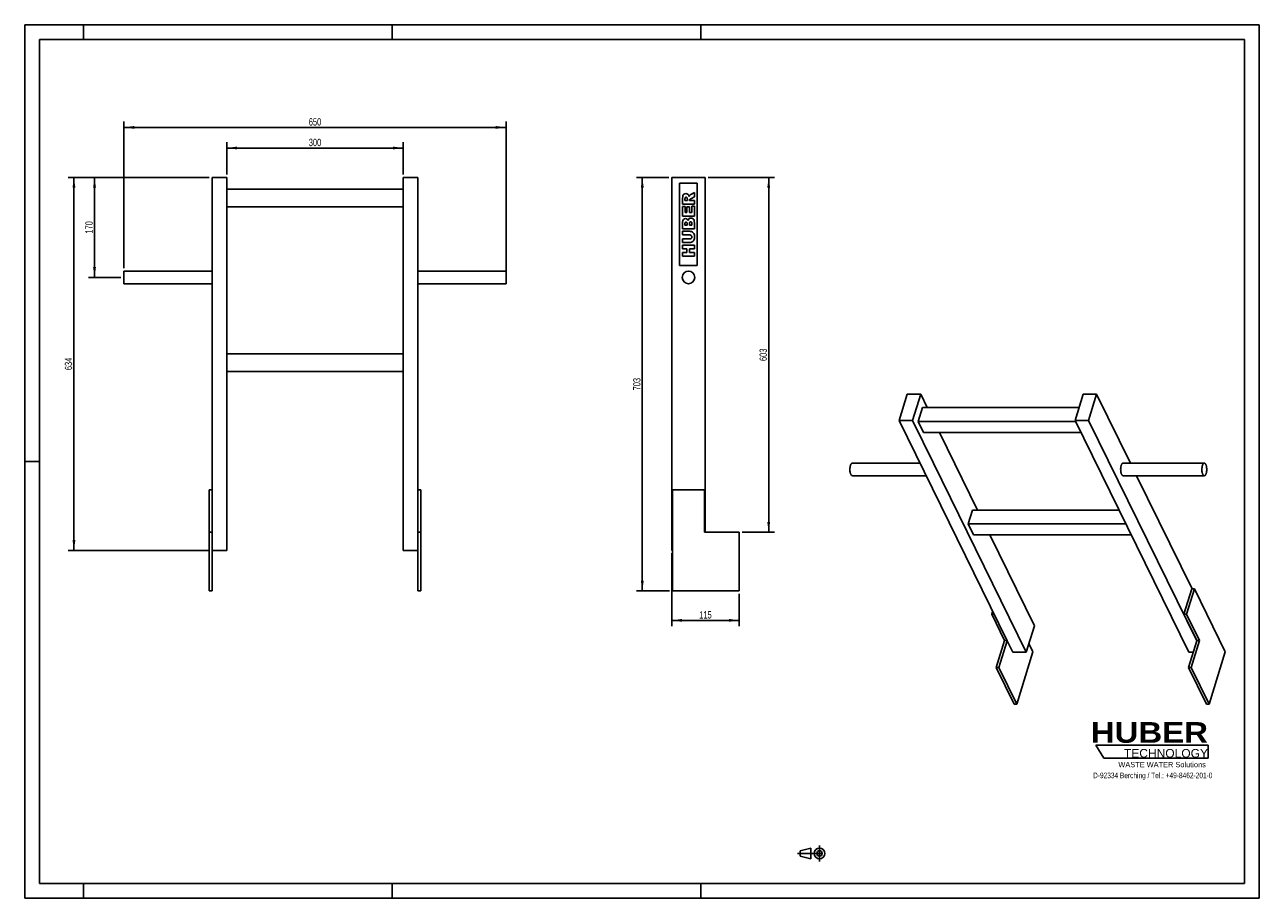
# Model space of a CAD drawing. Header units: millimetres. Extents: x 0 to 2100, y 0 to 1485.
import ezdxf

# ---------------------------------------------------------------- set-up
doc = ezdxf.new("R2010")
doc.units = ezdxf.units.MM
doc.header["$LTSCALE"] = 115.5
doc.linetypes.add('CENTER', pattern=[0.6, 0.375, -0.075, 0.075, -0.075])
doc.layers.get('0').update_dxf_attribs({"linetype": 'CONTINUOUS'})
for name, color, linetype in [('005_AXIS', 7, 'CONTINUOUS'), ('007_CURVES', 7, 'CONTINUOUS'), ('050_DIMENSIONING', 7, 'CONTINUOUS'), ('HUBER_Logo_BL0', 7, 'CONTINUOUS')]:
    doc.layers.add(name, color=color, linetype=linetype)
doc.styles.get("Standard").update_dxf_attribs({"font": 'txt', "width": 0.7})
doc.styles.add('TEXTSTYLE_2', font='ariblk.ttf')
doc.styles.add('TEXTSTYLE_3', font='arial.ttf')
doc.dimstyles.new('DIMSTYLE_1', dxfattribs={"dimtxt": 12.5, "dimasz": 17.5, "dimexe": 2, "dimexo": 1, "dimtad": 1, "dimdec": 1, "dimtxsty": 'STANDARD', "dimblk": '_FILLED', "dimblk1": '_FILLED', "dimblk2": '_FILLED', "dimcen": 0.09, "dimazin": 2, "dimtp": 0.5, "dimtm": 0.5, "dimtfac": 1, "dimtdec": 1, "dimtofl": 0, "dimtmove": 0, "dimatfit": 3, "dimldrblk": '_FILLED', "dimfxl": 1, "dimtolj": 1, "dimarcsym": 0})
doc.dimstyles.new('DIMSTYLE_2', dxfattribs={"dimtxt": 12.5, "dimasz": 17.5, "dimexe": 2, "dimexo": 1, "dimtad": 1, "dimdec": 1, "dimtxsty": 'STANDARD', "dimblk": '_FILLED', "dimblk1": '_FILLED', "dimblk2": '_FILLED', "dimcen": 0.09, "dimazin": 2, "dimtp": 0.8, "dimtm": 0.8, "dimtfac": 1, "dimtdec": 1, "dimtofl": 0, "dimtmove": 0, "dimatfit": 3, "dimldrblk": '_FILLED', "dimfxl": 1, "dimtolj": 1, "dimarcsym": 0})
doc.dimstyles.new('DIMSTYLE_3', dxfattribs={"dimtxt": 12.5, "dimasz": 17.5, "dimexe": 2, "dimexo": 1, "dimtad": 1, "dimtxsty": 'STANDARD', "dimblk": '_FILLED', "dimblk1": '_FILLED', "dimblk2": '_FILLED', "dimcen": 0.09, "dimazin": 2, "dimtp": 0.3, "dimtm": 0.3, "dimtfac": 1, "dimtofl": 0, "dimtmove": 0, "dimatfit": 3, "dimldrblk": '_FILLED', "dimfxl": 1, "dimtolj": 1, "dimarcsym": 0})
doc.dimstyles.new('DIMSTYLE_4', dxfattribs={"dimtxt": 12.5, "dimasz": 17.5, "dimexe": 2, "dimexo": 1, "dimtad": 1, "dimtxsty": 'STANDARD', "dimblk": '_FILLED', "dimblk1": '_FILLED', "dimblk2": '_FILLED', "dimcen": 0.09, "dimazin": 2, "dimtp": 0.5, "dimtm": 0.5, "dimtfac": 1, "dimtofl": 0, "dimtmove": 0, "dimatfit": 3, "dimldrblk": '_FILLED', "dimfxl": 1, "dimtolj": 1, "dimarcsym": 0})
doc.dimstyles.new('DIMSTYLE_5', dxfattribs={"dimtxt": 12.5, "dimasz": 17.5, "dimexe": 2, "dimexo": 1, "dimtad": 1, "dimtxsty": 'STANDARD', "dimblk": '_FILLED', "dimblk1": '_FILLED', "dimblk2": '_FILLED', "dimcen": 0.09, "dimazin": 2, "dimtp": 0.8, "dimtm": 0.8, "dimtfac": 1, "dimtofl": 0, "dimtmove": 0, "dimatfit": 3, "dimldrblk": '_FILLED', "dimfxl": 1, "dimtolj": 1, "dimarcsym": 0})

# ---------------------------------------------------------------- blocks, each defined once
blk = doc.blocks.new('HUBER_LOGO_BL0', base_point=(1918.7, 251.9))
at = {"layer": 'HUBER_Logo_BL0', "color": 5, "linetype": 'CONTINUOUS'}
for p, q in [((2013.2, 260.5), (1822, 260.5)), ((1822, 260.5), (1835.5, 238)), ((2013.2, 260.5), (2013.2, 238)), ((1835.5, 238), (2013.2, 238))]:
    blk.add_line(p, q, dxfattribs=at)
at = {"layer": 'HUBER_Logo_BL0', "color": 2, "linetype": 'CONTINUOUS', "attachment_point": 3, "line_spacing_factor": 0.78}
for s, insert, char_height, width, style in [('HUBER\\P\\fArial;\\H14.625;TECHNOLOGY ', (2012.7, 299.5), 35.1, 193.836, 'TEXTSTYLE_2'), ('WASTE WATER Solutions', (2009, 231.8), 9, 148.517, 'TEXTSTYLE_3')]:
    blk.add_mtext(s, dxfattribs=dict(at, insert=insert, char_height=char_height, width=width, style=style))
at = {"layer": 'HUBER_Logo_BL0', "color": 2, "linetype": 'CONTINUOUS', "insert": (1918.7, 213.7), "char_height": 9.5, "width": 405.446, "attachment_point": 2, "line_spacing_factor": 0.96}
blk.add_mtext('D-92334 Berching / Tel.: +49-8462-201-0', dxfattribs=at)
blk = doc.blocks.new('_FILLED')
at = {"color": 0, "linetype": 'BYBLOCK'}
blk.add_solid([(0, 0), (-1, 0.14), (-1, -0.14)], dxfattribs=at)
blk = doc.blocks.new('*D0')
at = {"layer": '050_DIMENSIONING', "color": 2, "linetype": 'CONTINUOUS'}
for p, q in [((343.8, 1230.4), (343.8, 1285.4)), ((643.8, 1230.4), (643.8, 1285.4)), ((343.8, 1275.4), (493.8, 1275.4)), ((643.8, 1275.4), (493.8, 1275.4))]:
    blk.add_line(p, q, dxfattribs=at)
at = {"layer": '050_DIMENSIONING', "color": 2, "linetype": 'CONTINUOUS', "xscale": 17.5, "yscale": 17.5, "zscale": 17.5, "rotation": 180}
blk.add_blockref('_FILLED', (343.8, 1275.4), dxfattribs=at)
at = {"layer": '050_DIMENSIONING', "color": 2, "linetype": 'CONTINUOUS', "xscale": 17.5, "yscale": 17.5, "zscale": 17.5}
blk.add_blockref('_FILLED', (643.8, 1275.4), dxfattribs=at)
at = {"layer": '050_DIMENSIONING', "color": 2, "linetype": 'CONTINUOUS', "insert": (493.8, 1291.1), "char_height": 12.5, "width": 42.857, "attachment_point": 2, "line_spacing_factor": 0.9}
blk.add_mtext('300', dxfattribs=at)
blk = doc.blocks.new('*D1')
at = {"layer": '050_DIMENSIONING', "color": 2, "linetype": 'CONTINUOUS'}
for p, q in [((168.8, 1071.1), (168.8, 1320.4)), ((168.8, 1310.4), (493.8, 1310.4)), ((818.8, 1310.4), (493.8, 1310.4)), ((818.8, 1060.4), (818.8, 1320.4))]:
    blk.add_line(p, q, dxfattribs=at)
at = {"layer": '050_DIMENSIONING', "color": 2, "linetype": 'CONTINUOUS', "xscale": 17.5, "yscale": 17.5, "zscale": 17.5, "rotation": 180}
blk.add_blockref('_FILLED', (168.8, 1310.4), dxfattribs=at)
at = {"layer": '050_DIMENSIONING', "color": 2, "linetype": 'CONTINUOUS', "xscale": 17.5, "yscale": 17.5, "zscale": 17.5}
blk.add_blockref('_FILLED', (818.8, 1310.4), dxfattribs=at)
at = {"layer": '050_DIMENSIONING', "color": 2, "linetype": 'CONTINUOUS', "insert": (493.8, 1326.1), "char_height": 12.5, "width": 42.857, "attachment_point": 2, "line_spacing_factor": 0.9}
blk.add_mtext('650', dxfattribs=at)
blk = doc.blocks.new('*D2')
at = {"layer": '050_DIMENSIONING', "color": 2, "linetype": 'CONTINUOUS'}
for p, q in [((1095.5, 1225.4), (1040.5, 1225.4)), ((1050.5, 1225.4), (1050.5, 873.9)), ((1050.5, 522.4), (1050.5, 873.9)), ((1097, 522.4), (1040.5, 522.4))]:
    blk.add_line(p, q, dxfattribs=at)
at = {"layer": '050_DIMENSIONING', "color": 2, "linetype": 'CONTINUOUS', "xscale": 17.5, "yscale": 17.5, "zscale": 17.5}
for p, rotation in [((1050.5, 1225.4), 90), ((1050.5, 522.4), 270)]:
    blk.add_blockref('_FILLED', p, dxfattribs=dict(at, rotation=rotation))
at = {"layer": '050_DIMENSIONING', "color": 2, "linetype": 'CONTINUOUS', "insert": (1034.9, 873.9), "char_height": 12.5, "width": 42.857, "attachment_point": 2, "rotation": 90, "line_spacing_factor": 0.9}
blk.add_mtext('703', dxfattribs=at)
blk = doc.blocks.new('*D3')
at = {"layer": '050_DIMENSIONING', "color": 2, "linetype": 'CONTINUOUS'}
for p, q in [((313.8, 1225.4), (73.8, 1225.4)), ((83.8, 1225.4), (83.8, 908.4)), ((83.8, 591.4), (83.8, 908.4)), ((313.8, 591.4), (73.8, 591.4))]:
    blk.add_line(p, q, dxfattribs=at)
at = {"layer": '050_DIMENSIONING', "color": 2, "linetype": 'CONTINUOUS', "xscale": 17.5, "yscale": 17.5, "zscale": 17.5}
for p, rotation in [((83.8, 1225.4), 90), ((83.8, 591.4), 270)]:
    blk.add_blockref('_FILLED', p, dxfattribs=dict(at, rotation=rotation))
at = {"layer": '050_DIMENSIONING', "color": 2, "linetype": 'CONTINUOUS', "insert": (68.2, 908.4), "char_height": 12.5, "width": 42.857, "attachment_point": 2, "rotation": 90, "line_spacing_factor": 0.9}
blk.add_mtext('634', dxfattribs=at)
blk = doc.blocks.new('*D4')
at = {"layer": '050_DIMENSIONING', "color": 2, "linetype": 'CONTINUOUS'}
for p, q in [((1100.5, 586.4), (1100.5, 462.4)), ((1215.5, 517.4), (1215.5, 462.4)), ((1100.5, 472.4), (1158, 472.4)), ((1215.5, 472.4), (1158, 472.4))]:
    blk.add_line(p, q, dxfattribs=at)
at = {"layer": '050_DIMENSIONING', "color": 2, "linetype": 'CONTINUOUS', "xscale": 17.5, "yscale": 17.5, "zscale": 17.5, "rotation": 180}
blk.add_blockref('_FILLED', (1100.5, 472.4), dxfattribs=at)
at = {"layer": '050_DIMENSIONING', "color": 2, "linetype": 'CONTINUOUS', "xscale": 17.5, "yscale": 17.5, "zscale": 17.5}
blk.add_blockref('_FILLED', (1215.5, 472.4), dxfattribs=at)
at = {"layer": '050_DIMENSIONING', "color": 2, "linetype": 'CONTINUOUS', "insert": (1158, 488.1), "char_height": 12.5, "width": 34.821, "attachment_point": 2, "line_spacing_factor": 0.9}
blk.add_mtext('115', dxfattribs=at)
blk = doc.blocks.new('*D5')
at = {"layer": '050_DIMENSIONING', "color": 2, "linetype": 'CONTINUOUS'}
for p, q in [((313.8, 1225.4), (108.8, 1225.4)), ((118.8, 1225.4), (118.8, 1140.4)), ((118.8, 1055.4), (118.8, 1140.4)), ((163.8, 1055.4), (108.8, 1055.4))]:
    blk.add_line(p, q, dxfattribs=at)
at = {"layer": '050_DIMENSIONING', "color": 2, "linetype": 'CONTINUOUS', "xscale": 17.5, "yscale": 17.5, "zscale": 17.5}
for p, rotation in [((118.8, 1225.4), 90), ((118.8, 1055.4), 270)]:
    blk.add_blockref('_FILLED', p, dxfattribs=dict(at, rotation=rotation))
at = {"layer": '050_DIMENSIONING', "color": 2, "linetype": 'CONTINUOUS', "insert": (103.2, 1140.4), "char_height": 12.5, "width": 40.179, "attachment_point": 2, "rotation": 90, "line_spacing_factor": 0.9}
blk.add_mtext('170', dxfattribs=at)
blk = doc.blocks.new('*D6')
at = {"layer": '050_DIMENSIONING', "color": 2, "linetype": 'CONTINUOUS'}
for p, q in [((1162.5, 1225.4), (1275.5, 1225.4)), ((1265.5, 1225.4), (1265.5, 923.9)), ((1265.5, 622.4), (1265.5, 923.9)), ((1220.5, 622.4), (1275.5, 622.4))]:
    blk.add_line(p, q, dxfattribs=at)
at = {"layer": '050_DIMENSIONING', "color": 2, "linetype": 'CONTINUOUS', "xscale": 17.5, "yscale": 17.5, "zscale": 17.5}
for p, rotation in [((1265.5, 1225.4), 90), ((1265.5, 622.4), 270)]:
    blk.add_blockref('_FILLED', p, dxfattribs=dict(at, rotation=rotation))
at = {"layer": '050_DIMENSIONING', "color": 2, "linetype": 'CONTINUOUS', "insert": (1249.9, 923.9), "char_height": 12.5, "width": 42.857, "attachment_point": 2, "rotation": 90, "line_spacing_factor": 0.9}
blk.add_mtext('603', dxfattribs=at)
blk = doc.blocks.new('PROJEKTIONSMETHODE_1_BL1', base_point=(1340, 76.3))
at = {"color": 2, "linetype": 'CONTINUOUS'}
for p, q in [((1318.9, 80.8), (1337.3, 85.4)), ((1337.3, 67.1), (1337.3, 85.4)), ((1318.9, 71.7), (1318.9, 80.8)), ((1318.9, 71.7), (1337.3, 67.1))]:
    blk.add_line(p, q, dxfattribs=at)
at = {"color": 2, "linetype": 'CENTER'}
for p, q in [((1351.9, 90), (1351.9, 62.5)), ((1314.3, 76.3), (1365.7, 76.3))]:
    blk.add_line(p, q, dxfattribs=at)
at = {"color": 2, "linetype": 'CONTINUOUS'}
for radius in [9.17, 4.58]:
    blk.add_circle((1351.9, 76.3), radius, dxfattribs=at)

msp = doc.modelspace()

# ---------------------------------------------------------------- linework, layer by layer
at = {"color": 7, "linetype": 'CONTINUOUS'}
for p, q in [((0, 1485), (2100, 1485)), ((0, 0), (0, 1485)), ((2100, 0), (2100, 1485)), ((318.831, 1225.435), (343.831, 1225.435)), ((318.831, 622.435), (318.831, 1225.435)), ((343.831, 1225.435), (343.831, 591.435)), ((643.831, 1225.435), (668.831, 1225.435)), ((643.831, 1225.435), (643.831, 591.435)), ((668.831, 622.435), (668.831, 1225.435)), ((1100.549, 1225.435), (1157.549, 1225.435)), ((1100.549, 1225.435), (1100.549, 591.435)), ((1157.549, 622.435), (1157.549, 1225.435)), ((343.831, 1205.435), (643.831, 1205.435)), ((643.831, 1175.435), (343.831, 1175.435)), ((343.831, 925.435), (643.831, 925.435)), ((643.831, 895.435), (343.831, 895.435)), ((1500.971, 857.03), (1487.173, 812.38)), ((1523.997, 857.03), (1500.971, 857.03)), ((1510.2, 812.38), (1523.997, 857.03)), ((1523.997, 857.03), (1535.288, 834.023)), ((1800.316, 857.03), (1786.518, 812.38)), ((1823.342, 857.03), (1800.316, 857.03)), ((1809.544, 812.38), (1823.342, 857.03)), ((1823.342, 857.03), (1880.928, 739.681)), ((1526.83, 834.023), (1519.568, 810.523)), ((1526.83, 834.023), (1793.206, 834.023)), ((1671.113, 437.549), (1487.173, 812.38)), ((1487.173, 812.38), (1510.2, 812.38)), ((1510.2, 812.38), (1545.885, 739.66)), ((1519.568, 810.523), (1528.72, 791.875)), ((1519.568, 810.523), (1787.429, 810.523)), ((1786.518, 812.38), (1979.914, 418.28)), ((1786.518, 812.38), (1809.544, 812.38)), ((1993.485, 437.549), (1809.544, 812.38)), ((1796.581, 791.875), (1528.72, 791.875)), ((1555.971, 791.875), (1620.699, 659.972)), ((1545.885, 739.66), (1703.596, 418.28)), ((1891.381, 718.381), (1985.896, 525.78)), ((318.831, 694.435), (313.831, 694.435)), ((313.831, 694.435), (313.831, 622.435)), ((673.831, 694.435), (668.831, 694.435)), ((673.831, 694.435), (673.831, 622.435)), ((1102.049, 694.435), (1156.549, 694.435)), ((1156.549, 694.435), (1156.549, 622.435)), ((1604.98, 636.472), (1612.242, 659.972)), ((1612.242, 659.972), (1861.309, 659.972)), ((1604.98, 636.472), (1614.131, 617.824)), ((1604.98, 636.472), (1872.841, 636.472)), ((313.831, 622.435), (318.831, 622.435)), ((313.831, 622.435), (313.831, 522.435)), ((318.831, 522.435), (318.831, 622.435)), ((668.831, 622.435), (673.831, 622.435)), ((668.831, 622.435), (668.831, 522.435)), ((673.831, 522.435), (673.831, 622.435)), ((1215.549, 622.435), (1156.549, 622.435)), ((1215.549, 622.435), (1215.549, 522.435)), ((1881.992, 617.824), (1614.131, 617.824)), ((1641.383, 617.824), (1717.394, 462.929)), ((343.831, 591.435), (318.831, 591.435)), ((668.831, 591.435), (643.831, 591.435)), ((1100.549, 591.435), (1102.049, 591.435)), ((1971.764, 483.089), (1984.956, 525.78)), ((1989.562, 525.78), (1976.369, 483.089)), ((1989.562, 525.78), (1984.956, 525.78)), ((1646.324, 488.064), (1644.787, 483.089)), ((1644.787, 483.089), (1666.75, 438.333)), ((1648.766, 483.089), (1644.787, 483.089)), ((1976.369, 483.089), (1971.764, 483.089)), ((1971.764, 483.089), (1993.727, 438.333)), ((1976.369, 483.089), (1998.332, 438.333)), ((1703.596, 418.28), (1717.394, 462.929)), ((1652.468, 392.116), (1666.75, 438.333)), ((1657.073, 392.116), (1671.113, 437.549)), ((1666.75, 438.333), (1670.729, 438.333)), ((1671.113, 437.549), (1680.57, 418.28)), ((1715.052, 418.863), (1708.133, 432.962)), ((1979.445, 392.116), (1993.485, 437.549)), ((1984.05, 392.116), (1998.332, 438.333)), ((1993.727, 438.333), (1993.485, 437.549)), ((1993.727, 438.333), (1998.332, 438.333)), ((1703.596, 418.28), (1680.57, 418.28)), ((1987.53, 418.28), (1979.914, 418.28)), ((1652.468, 392.116), (1682.972, 329.955)), ((1652.468, 392.116), (1657.073, 392.116)), ((1687.578, 329.955), (1657.073, 392.116)), ((1979.445, 392.116), (2009.949, 329.955)), ((1979.445, 392.116), (1984.05, 392.116)), ((2014.554, 329.955), (1984.05, 392.116)), ((0, 0), (2100, 0))]:
    msp.add_line(p, q, dxfattribs=at)
at = {"color": 3, "linetype": 'CONTINUOUS'}
for p, q in [((0, 1485), (0, 0)), ((2100, 1485), (0, 1485)), ((100, 1485), (100, 1460)), ((625, 1485), (625, 1460)), ((1150, 1485), (1150, 1460)), ((2100, 1485), (2100, 0)), ((0, 742.5), (25, 742.5)), ((100, 0), (100, 25)), ((625, 0), (625, 25)), ((1150, 0), (1150, 25)), ((2100, 0), (0, 0))]:
    msp.add_line(p, q, dxfattribs=at)
at = {"color": 5, "linetype": 'CONTINUOUS'}
for p, q in [((25, 1460), (25, 25)), ((2075, 1460), (25, 1460)), ((2075, 25), (2075, 1460)), ((25, 25), (2075, 25))]:
    msp.add_line(p, q, dxfattribs=at)
at = {"layer": '005_AXIS', "color": 7, "linetype": 'CONTINUOUS'}
for p, q in [((168.831, 1055.435), (168.831, 1066.085)), ((318.831, 1066.085), (168.831, 1066.085)), ((168.831, 1044.785), (168.831, 1055.435)), ((668.831, 1066.085), (818.831, 1066.085)), ((818.831, 1066.085), (818.831, 1055.435)), ((818.831, 1055.435), (818.831, 1044.785)), ((318.831, 1044.785), (168.831, 1044.785)), ((668.831, 1044.785), (818.831, 1044.785)), ((1522.848, 739.681), (1407.77, 739.681)), ((1868.3, 739.681), (2006.46, 739.681)), ((1533.301, 718.381), (1407.77, 718.381)), ((1868.3, 718.381), (2006.46, 718.381)), ((1102.049, 694.435), (1102.049, 522.435)), ((2042.029, 418.863), (1989.562, 525.78)), ((313.831, 522.435), (318.831, 522.435)), ((668.831, 522.435), (673.831, 522.435)), ((1102.049, 522.435), (1215.549, 522.435)), ((1715.052, 418.863), (1687.578, 329.955)), ((2042.029, 418.863), (2014.554, 329.955)), ((1682.972, 329.955), (1687.578, 329.955)), ((2009.949, 329.955), (2014.554, 329.955))]:
    msp.add_line(p, q, dxfattribs=at)
for start, end in [(0, 180), (180, 360)]:
    msp.add_arc((1129.049, 1055.435), 10.65, start, end, dxfattribs=at)
for points, knots in [([(1405.192, 720.689), (1405.014, 721.052), (1404.688, 721.843), (1404.149, 723.624), (1403.714, 726.137), (1403.561, 729.307), (1403.743, 731.978), (1404.086, 734.013), (1404.424, 735.393), (1404.839, 736.625), (1405.322, 737.68), (1405.863, 738.536), (1406.453, 739.175), (1407.09, 739.583), (1407.553, 739.681), (1407.77, 739.681)], [0, 0, 0, 0, 0.0584766, 0.12356831, 0.26915392, 0.42613472, 0.5820225, 0.65569088, 0.72458332, 0.78750078, 0.84352643, 0.89215303, 0.93349184, 0.96861979, 1, 1, 1, 1]), ([(1868.3, 739.681), (1868.084, 739.681), (1867.621, 739.583), (1866.984, 739.175), (1866.393, 738.536), (1865.852, 737.68), (1865.369, 736.625), (1864.954, 735.393), (1864.616, 734.013), (1864.274, 731.978), (1864.091, 729.307), (1864.244, 726.137), (1864.679, 723.624), (1865.218, 721.843), (1865.544, 721.052), (1865.722, 720.689)], [0, 0, 0, 0, 0.03138021, 0.06650817, 0.10784698, 0.15647359, 0.21249925, 0.27541671, 0.34430915, 0.41797753, 0.5738653, 0.73084609, 0.8764317, 0.94152344, 1, 1, 1, 1]), ([(2006.46, 739.681), (2006.243, 739.681), (2005.78, 739.583), (2005.143, 739.175), (2004.552, 738.536), (2004.012, 737.68), (2003.528, 736.625), (2003.113, 735.393), (2002.775, 734.013), (2002.433, 731.978), (2002.251, 729.307), (2002.403, 726.137), (2002.838, 723.624), (2003.377, 721.843), (2003.704, 721.052), (2003.882, 720.689)], [0, 0, 0, 0, 0.03138021, 0.06650816, 0.10784697, 0.15647357, 0.21249923, 0.27541669, 0.34430913, 0.41797751, 0.57386529, 0.73084609, 0.8764317, 0.94152343, 1, 1, 1, 1]), ([(2009.038, 737.374), (2008.869, 737.716), (2008.52, 738.33), (2007.891, 739.08), (2007.204, 739.563), (2006.696, 739.681), (2006.46, 739.681)], [0, 0, 0, 0, 0.31594742, 0.58208414, 0.80455744, 1, 1, 1, 1]), ([(2006.46, 718.381), (2006.676, 718.381), (2007.139, 718.48), (2007.776, 718.887), (2008.367, 719.527), (2008.907, 720.383), (2009.391, 721.438), (2009.806, 722.669), (2010.144, 724.05), (2010.486, 726.084), (2010.668, 728.756), (2010.516, 731.926), (2010.081, 734.438), (2009.542, 736.22), (2009.215, 737.011), (2009.038, 737.374)], [0, 0, 0, 0, 0.03138021, 0.06650816, 0.10784697, 0.15647357, 0.21249923, 0.27541669, 0.34430913, 0.41797751, 0.57386529, 0.73084609, 0.8764317, 0.94152343, 1, 1, 1, 1]), ([(1407.77, 718.381), (1407.534, 718.381), (1407.025, 718.5), (1406.339, 718.983), (1405.709, 719.732), (1405.36, 720.346), (1405.192, 720.689)], [0, 0, 0, 0, 0.19544253, 0.41791581, 0.6840525, 1, 1, 1, 1]), ([(1865.722, 720.689), (1865.89, 720.346), (1866.24, 719.732), (1866.869, 718.983), (1867.556, 718.5), (1868.064, 718.381), (1868.3, 718.381)], [0, 0, 0, 0, 0.31594736, 0.5820841, 0.80455744, 1, 1, 1, 1]), ([(2003.882, 720.689), (2004.05, 720.346), (2004.399, 719.732), (2005.028, 718.983), (2005.715, 718.5), (2006.223, 718.381), (2006.46, 718.381)], [0, 0, 0, 0, 0.31594742, 0.58208414, 0.80455744, 1, 1, 1, 1])]:
    msp.add_open_spline(points, degree=3, knots=knots, dxfattribs=at)
at = {"layer": '007_CURVES', "color": 4, "linetype": 'CONTINUOUS'}
for p, q in [((1144.049, 1215.435), (1114.049, 1215.435)), ((1114.049, 1215.435), (1114.049, 1075.435)), ((1139.049, 1199.528), (1133.265, 1196.527)), ((1139.049, 1192.543), (1139.049, 1199.528)), ((1144.049, 1075.435), (1144.049, 1215.435)), ((1119.049, 1190.156), (1119.049, 1179.856)), ((1119.049, 1179.856), (1139.049, 1179.856)), ((1123.319, 1176.145), (1119.049, 1176.145)), ((1119.049, 1176.145), (1119.049, 1159.583)), ((1123.087, 1186.063), (1123.087, 1188.778)), ((1127.153, 1186.063), (1123.087, 1186.063)), ((1123.319, 1165.777), (1123.319, 1176.145)), ((1127.153, 1188.669), (1127.153, 1186.063)), ((1130.932, 1186.063), (1130.932, 1186.609)), ((1139.049, 1186.063), (1130.932, 1186.063)), ((1132.937, 1189.242), (1139.049, 1192.543)), ((1139.049, 1176.445), (1134.52, 1176.445)), ((1134.52, 1176.445), (1134.52, 1165.777)), ((1139.049, 1179.856), (1139.049, 1186.063)), ((1139.049, 1159.583), (1139.049, 1176.445)), ((1119.049, 1159.583), (1139.049, 1159.583)), ((1126.498, 1165.777), (1123.319, 1165.777)), ((1130.577, 1175.395), (1126.498, 1175.395)), ((1126.498, 1175.395), (1126.498, 1165.777)), ((1130.577, 1165.777), (1130.577, 1175.395)), ((1134.52, 1165.777), (1130.577, 1165.777)), ((1119.049, 1149.446), (1119.049, 1137.877)), ((1119.049, 1137.877), (1139.049, 1137.877)), ((1123.101, 1144.112), (1123.101, 1146.841)), ((1126.894, 1144.112), (1123.101, 1144.112)), ((1126.894, 1146.8), (1126.894, 1144.112)), ((1130.7, 1144.112), (1130.7, 1147.25)), ((1134.752, 1144.112), (1130.7, 1144.112)), ((1134.752, 1147.264), (1134.752, 1144.112)), ((1139.049, 1137.877), (1139.049, 1148.546)), ((1130.973, 1133.771), (1119.049, 1133.771)), ((1119.049, 1133.771), (1119.049, 1127.605)), ((1119.049, 1127.605), (1131.259, 1127.605)), ((1131.259, 1120.77), (1119.049, 1120.77)), ((1119.049, 1120.77), (1119.049, 1114.603)), ((1119.049, 1114.603), (1130.973, 1114.603)), ((1119.049, 1110.483), (1119.049, 1104.276)), ((1139.049, 1110.483), (1119.049, 1110.483)), ((1119.049, 1104.276), (1126.048, 1104.276)), ((1119.049, 1097.523), (1119.049, 1091.343)), ((1126.048, 1097.523), (1119.049, 1097.523)), ((1126.048, 1104.276), (1126.048, 1097.523)), ((1130.959, 1104.276), (1139.049, 1104.276)), ((1130.959, 1097.523), (1130.959, 1104.276)), ((1139.049, 1097.523), (1130.959, 1097.523)), ((1139.049, 1104.276), (1139.049, 1110.483)), ((1139.049, 1091.343), (1139.049, 1097.523)), ((1114.049, 1075.435), (1144.049, 1075.435)), ((1119.049, 1091.343), (1139.049, 1091.343))]:
    msp.add_line(p, q, dxfattribs=at)
for points in [[(1121.372, 1196.973), (1122.255, 1197.591), (1123.333, 1197.905), (1124.602, 1197.905)], [(1124.602, 1197.905), (1125.72, 1197.905), (1126.675, 1197.659), (1127.483, 1197.187)], [(1127.483, 1197.187), (1128.285, 1196.718), (1128.94, 1196.063), (1129.441, 1195.237)], [(1119.049, 1190.156), (1119.049, 1192.066), (1119.213, 1193.526), (1119.54, 1194.535)], [(1119.54, 1194.535), (1119.868, 1195.545), (1120.482, 1196.35), (1121.372, 1196.973)], [(1123.61, 1191.08), (1123.265, 1190.674), (1123.087, 1189.897), (1123.087, 1188.778)], [(1125.093, 1191.697), (1124.452, 1191.697), (1123.961, 1191.493), (1123.61, 1191.08)], [(1126.255, 1191.305), (1125.925, 1191.561), (1125.529, 1191.697), (1125.093, 1191.697)], [(1126.889, 1190.308), (1126.798, 1190.715), (1126.594, 1191.043), (1126.255, 1191.305)], [(1127.153, 1188.669), (1127.153, 1188.942), (1127.071, 1189.487), (1126.889, 1190.308)], [(1129.441, 1195.237), (1129.759, 1194.712), (1130.018, 1193.989), (1130.222, 1193.062)], [(1130.222, 1193.062), (1130.482, 1193.798), (1130.727, 1194.344), (1130.969, 1194.674)], [(1131.406, 1188.115), (1131.096, 1187.673), (1130.932, 1187.168), (1130.932, 1186.609)], [(1130.969, 1194.674), (1131.137, 1194.903), (1131.478, 1195.231), (1132.024, 1195.667)], [(1132.937, 1189.242), (1132.148, 1188.815), (1131.641, 1188.45), (1131.406, 1188.115)], [(1132.024, 1195.667), (1132.555, 1196.09), (1132.965, 1196.377), (1133.265, 1196.527)], [(1120.482, 1153.88), (1121.437, 1154.917), (1122.624, 1155.435), (1124.029, 1155.435)], [(1124.029, 1155.435), (1125.216, 1155.435), (1126.225, 1155.067), (1127.073, 1154.333)], [(1128.408, 1152.175), (1128.763, 1153.607), (1129.349, 1154.658), (1130.195, 1155.34)], [(1130.195, 1155.34), (1131.041, 1156.022), (1132.092, 1156.363), (1133.36, 1156.363)], [(1133.36, 1156.363), (1134.397, 1156.363), (1135.338, 1156.118), (1136.156, 1155.638)], [(1136.156, 1155.638), (1136.989, 1155.149), (1137.644, 1154.494), (1138.123, 1153.663)], [(1119.049, 1149.446), (1119.049, 1151.37), (1119.527, 1152.843), (1120.482, 1153.88)], [(1123.592, 1148.805), (1123.265, 1148.423), (1123.101, 1147.768), (1123.101, 1146.841)], [(1124.956, 1149.378), (1124.383, 1149.378), (1123.92, 1149.187), (1123.592, 1148.805)], [(1126.403, 1148.805), (1126.075, 1149.187), (1125.584, 1149.378), (1124.956, 1149.378)], [(1126.894, 1146.8), (1126.894, 1147.755), (1126.73, 1148.423), (1126.403, 1148.805)], [(1127.073, 1154.333), (1127.644, 1153.839), (1128.081, 1153.116), (1128.408, 1152.175)], [(1131.246, 1149.515), (1130.891, 1149.078), (1130.7, 1148.328), (1130.7, 1147.25)], [(1132.664, 1150.169), (1132.078, 1150.169), (1131.6, 1149.951), (1131.246, 1149.515)], [(1134.192, 1149.515), (1133.81, 1149.951), (1133.306, 1150.169), (1132.664, 1150.169)], [(1134.752, 1147.264), (1134.752, 1148.328), (1134.574, 1149.078), (1134.192, 1149.515)], [(1138.123, 1153.663), (1138.422, 1153.144), (1138.64, 1152.352), (1138.78, 1151.316)], [(1138.78, 1151.316), (1138.967, 1149.924), (1139.049, 1148.996), (1139.049, 1148.546)], [(1130.973, 1133.771), (1132.16, 1133.771), (1133.265, 1133.58), (1134.315, 1133.212)], [(1134.357, 1115.174), (1133.074, 1114.794), (1131.955, 1114.603), (1130.973, 1114.603)], [(1133.824, 1126.691), (1133.224, 1127.291), (1132.364, 1127.605), (1131.259, 1127.605)], [(1131.259, 1120.77), (1132.351, 1120.77), (1133.197, 1121.07), (1133.81, 1121.67)], [(1133.81, 1121.67), (1134.424, 1122.27), (1134.725, 1123.116), (1134.725, 1124.194)], [(1134.725, 1124.194), (1134.725, 1125.258), (1134.424, 1126.09), (1133.824, 1126.691)], [(1134.315, 1133.212), (1135.366, 1132.843), (1136.28, 1132.27), (1137.071, 1131.479)], [(1136.659, 1116.489), (1135.911, 1115.845), (1135.147, 1115.408), (1134.357, 1115.174)], [(1138.384, 1118.613), (1137.971, 1117.837), (1137.398, 1117.127), (1136.659, 1116.489)], [(1137.071, 1131.479), (1137.862, 1130.688), (1138.408, 1129.869), (1138.723, 1129.005)], [(1139.186, 1121.493), (1139.049, 1120.347), (1138.79, 1119.378), (1138.384, 1118.613)], [(1138.723, 1129.005), (1139.158, 1127.809), (1139.39, 1126.363), (1139.39, 1124.685)], [(1139.39, 1124.685), (1139.39, 1123.703), (1139.322, 1122.639), (1139.186, 1121.493)]]:
    msp.add_open_spline(points, degree=3, dxfattribs=at)

# ---------------------------------------------------------------- block references
at = {"color": 2, "linetype": 'CONTINUOUS'}
msp.add_blockref('PROJEKTIONSMETHODE_1_BL1', (1340, 76.25), dxfattribs=at)
at = {"layer": 'HUBER_Logo_BL0'}
msp.add_blockref('HUBER_LOGO_BL0', (1918.749, 251.871), dxfattribs=at)

# ---------------------------------------------------------------- dimensions: what is measured, and where the dimension line sits
at = {"layer": '050_DIMENSIONING', "color": 2, "linetype": 'CONTINUOUS'}
for base, p1, p2, dimstyle, picture, middle in [((818.831, 1310.435), (168.831, 1070.085), (818.831, 1059.435), 'DIMSTYLE_2', '*D1', (492.045, 1310.435)), ((643.831, 1275.435), (343.831, 1229.435), (643.831, 1229.435), 'DIMSTYLE_1', '*D0', (492.045, 1275.435))]:
    dim = msp.add_linear_dim(base=base, p1=p1, p2=p2, dimstyle=dimstyle, dxfattribs=at)
    dim.commit()
    dim.dimension.update_dxf_attribs({"geometry": picture, "text_midpoint": middle, "dimtype": 160})
for base, p1, p2, angle, dimstyle, picture, middle in [((83.831, 1225.435), (314.831, 591.435), (314.831, 1225.435), 90, 'DIMSTYLE_2', '*D3', (83.831, 906.65)), ((118.831, 1055.435), (314.831, 1225.435), (164.831, 1055.435), 270, 'DIMSTYLE_4', '*D5', (118.831, 1138.65)), ((1050.549, 522.435), (1096.549, 1225.435), (1098.049, 522.435), 270, 'DIMSTYLE_2', '*D2', (1050.549, 872.15)), ((1265.549, 622.435), (1161.549, 1225.435), (1219.549, 622.435), 270, 'DIMSTYLE_5', '*D6', (1265.549, 922.15)), ((1100.549, 472.435), (1215.549, 518.435), (1100.549, 587.435), 180, 'DIMSTYLE_3', '*D4', (1156.264, 472.435))]:
    dim = msp.add_linear_dim(base=base, p1=p1, p2=p2, angle=angle, dimstyle=dimstyle, dxfattribs=at)
    dim.commit()
    dim.dimension.update_dxf_attribs({"geometry": picture, "text_midpoint": middle, "dimtype": 160})

doc.saveas('drawing.dxf')
